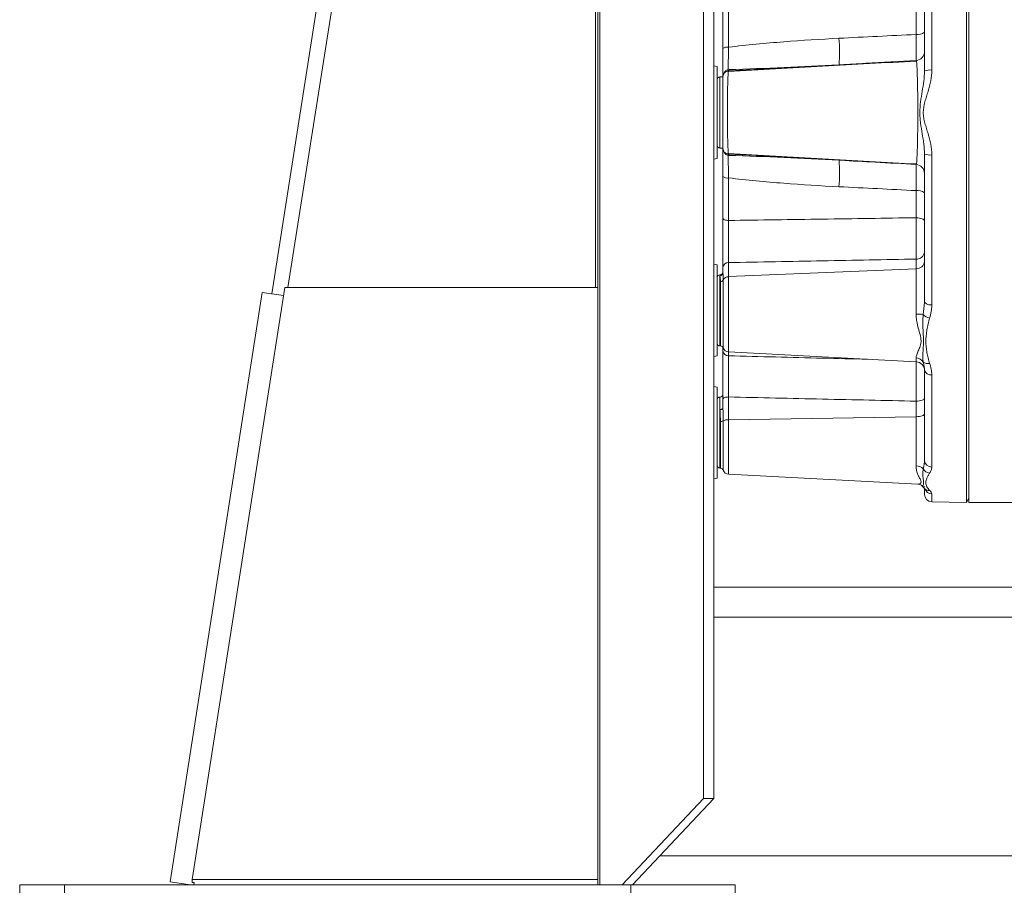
# Model space of a CAD drawing. Header units: millimetres. Extents: x 301 to 1719, y 744 to 2613.
# Tile 2 of 8: x 486 to 819, y 1539 to 1832. Entities that reach past the tile are written whole.
import ezdxf

# ---------------------------------------------------------------- set-up
doc = ezdxf.new("R2010")
doc.units = ezdxf.units.MM

msp = doc.modelspace()

# ---------------------------------------------------------------- linework, layer by layer
at = {"color": 7, "linetype": 'Continuous', "lineweight": 15}
for p, q in [((681.78, 1992.68), (681.78, 1538.84)), ((576.88, 1740.92), (616.39, 1991.62)), ((682.49, 1979.79), (682.49, 1538.84)), ((680.97, 1956.36), (680.97, 1740.92)), ((717.57, 1568.11), (717.57, 1950.53)), ((721.02, 1568.11), (721.02, 1950.53)), ((603.43, 1941.82), (571.44, 1738.8)), ((807.39, 1932.02), (807.39, 1668.23)), ((806.53, 1668.24), (806.53, 1919.4)), ((792.34, 1814.21), (792.34, 1863.98)), ((794.81, 1865.22), (794.81, 1814.49)), ((726.04, 1836.63), (726.04, 1822.24)), ((724.14, 1821.78), (724.14, 1835.88)), ((789.49, 1826.53), (789.49, 1835.71)), ((757.73, 1815.95), (760.95, 1816.13)), ((722.13, 1815.67), (722.13, 1800.12)), ((726.02, 1814.19), (725.97, 1813.96)), ((724.14, 1812.16), (723.14, 1812.16)), ((722.13, 1800.12), (722.13, 1784.58)), ((723.14, 1788.09), (724.14, 1788.09)), ((792.34, 1736.26), (792.34, 1786.03)), ((789.51, 1782.49), (789.6, 1782.72)), ((794.81, 1785.76), (794.81, 1735.02)), ((724.14, 1764.37), (724.14, 1778.46)), ((726.04, 1778), (726.04, 1763.61)), ((789.49, 1764.53), (789.49, 1773.72)), ((726.04, 1749.36), (726.04, 1744.6)), ((789.49, 1747.29), (789.49, 1750.54)), ((722.13, 1748.58), (722.13, 1733.21)), ((724.14, 1745.87), (724.14, 1747.74)), ((726.04, 1744.6), (789.49, 1747.29)), ((789.49, 1731.92), (789.49, 1747.29)), ((723.14, 1744.9), (723.14, 1736.93)), ((544.56, 1540.64), (575.84, 1740.92)), ((575.84, 1740.92), (681.78, 1740.92)), ((568.2, 1739.3), (537.04, 1539.92)), ((575.41, 1738.18), (568.2, 1739.3)), ((792.31, 1735.88), (792.34, 1736.26)), ((722.13, 1733.21), (722.13, 1717.84)), ((723.14, 1721.17), (723.3, 1721.17)), ((724.14, 1719.54), (724.14, 1720.71)), ((726.04, 1719.13), (789.49, 1715.81)), ((792.34, 1682.46), (792.34, 1713.07)), ((794.81, 1711.38), (794.81, 1680.18)), ((722.13, 1707.23), (722.13, 1691.85)), ((724.14, 1700.27), (724.14, 1703.29)), ((726.04, 1703.91), (726.04, 1696.2)), ((723.14, 1699.62), (723.14, 1688.13)), ((789.49, 1697.23), (789.49, 1702.49)), ((726.04, 1696.2), (789.49, 1697.23)), ((789.49, 1680.61), (789.49, 1697.23)), ((792.34, 1697.04), (792.34, 1697.04)), ((722.13, 1691.85), (722.13, 1676.48)), ((723.14, 1679.82), (723.3, 1679.82)), ((726.04, 1677.78), (790.09, 1674.42)), ((790.09, 1674.42), (790.1, 1674.42)), ((791.81, 1673.55), (791.81, 1673.53)), ((792.34, 1670.95), (792.34, 1672.83)), ((806.53, 1668.24), (807.39, 1669.73)), ((794.81, 1668.45), (806.53, 1668.24)), ((807.39, 1668.23), (835.47, 1668.23)), ((883.59, 1639.52), (721.02, 1639.52)), ((717.57, 1568.11), (690.07, 1538.84)), ((721.02, 1568.11), (693.52, 1538.84)), ((721.02, 1568.11), (717.57, 1568.11)), ((543.92, 1538.84), (537.04, 1539.92)), ((544.56, 1539.67), (544.56, 1540.64)), ((681.78, 1540.64), (544.56, 1540.64)), ((545.17, 1539.66), (544.56, 1539.67)), ((545.17, 1539.66), (545.05, 1538.84)), ((486.15, 1528.75), (486.15, 1538.84)), ((501.29, 1538.84), (486.15, 1538.84)), ((501.29, 1528.75), (501.29, 1538.84)), ((682.49, 1538.84), (501.29, 1538.84)), ((690.07, 1538.84), (682.49, 1538.84)), ((691.22, 1538.84), (690.07, 1538.84)), ((693, 1538.84), (691.22, 1538.84)), ((693, 1528.75), (693, 1538.84)), ((728.32, 1538.84), (693, 1538.84)), ((728.32, 1528.75), (728.32, 1538.84))]:
    msp.add_line(p, q, dxfattribs=at)
at = {"color": 8, "linetype": 'Continuous', "lineweight": 15}
for p, q in [((759.72, 1816.07), (763.4, 1816.27)), ((723.14, 1812.16), (723.14, 1788.09)), ((723.14, 1744.9), (723.14, 1745.24)), ((723.3, 1721.17), (723.3, 1742.95)), ((724.25, 1743.5), (724.25, 1720.49)), ((726.04, 1744.6), (726.04, 1719.13)), ((723.14, 1736.93), (723.14, 1721.17)), ((791.93, 1731.81), (792.31, 1735.88)), ((726.04, 1719.13), (726.04, 1717.83)), ((789.49, 1715.81), (789.49, 1717.1)), ((723.14, 1699.62), (723.14, 1703.89)), ((726.04, 1696.2), (726.04, 1677.78)), ((723.3, 1679.82), (723.3, 1695.57)), ((724.25, 1695.78), (724.25, 1679.14)), ((723.14, 1688.13), (723.14, 1679.82)), ((794.81, 1671.15), (794.81, 1668.45)), ((893.68, 1629.43), (721.02, 1629.43)), ((974.4, 1548.71), (702.8, 1548.71))]:
    msp.add_line(p, q, dxfattribs=at)
at = {"color": 7, "linetype": 'Continuous', "lineweight": 15, "flags": 128}
for points in [[(722.13, 1815.67), (721.11, 1815.94), (721.02, 1815.97)], [(721.02, 1784.28), (721.11, 1784.31), (722.13, 1784.58)], [(724.14, 1764.37), (724.18, 1764.23), (724.28, 1764.09), (724.46, 1763.96), (724.69, 1763.85), (724.98, 1763.76), (725.31, 1763.68), (725.67, 1763.64), (726.04, 1763.61)], [(789.49, 1764.53), (790.06, 1764.5), (790.6, 1764.44), (791.09, 1764.33), (791.52, 1764.2), (791.87, 1764.04), (792.13, 1763.86), (792.29, 1763.67), (792.34, 1763.47)], [(722.13, 1748.58), (721.11, 1748.85), (721.02, 1748.88)], [(792.34, 1736.26), (792.39, 1736.02), (792.53, 1735.79), (792.76, 1735.58), (793.06, 1735.39), (793.44, 1735.24), (793.86, 1735.12), (794.33, 1735.05), (794.81, 1735.02)], [(721.02, 1717.54), (721.11, 1717.57), (722.13, 1717.84)], [(722.13, 1707.23), (721.11, 1707.49), (721.02, 1707.53)], [(724.14, 1703.29), (724.18, 1703.41), (724.28, 1703.52), (724.46, 1703.63), (724.69, 1703.72), (724.98, 1703.8), (725.31, 1703.86), (725.67, 1703.89), (726.04, 1703.91)], [(789.49, 1702.49), (790.06, 1702.52), (790.6, 1702.58), (791.09, 1702.67), (791.52, 1702.78), (791.87, 1702.92), (792.13, 1703.08), (792.29, 1703.25), (792.34, 1703.42)], [(723.14, 1699.62), (723.33, 1699.63), (723.52, 1699.67), (723.69, 1699.73), (723.85, 1699.81), (723.97, 1699.91), (724.06, 1700.02), (724.12, 1700.14), (724.14, 1700.27)], [(789.49, 1697.23), (790.06, 1697.26), (790.6, 1697.32), (791.09, 1697.4), (791.52, 1697.52), (791.87, 1697.66), (792.13, 1697.82), (792.29, 1697.98), (792.34, 1698.16)], [(721.02, 1676.18), (721.11, 1676.22), (722.13, 1676.48)]]:
    msp.add_lwpolyline(points, dxfattribs=at)
at = {"color": 7, "linetype": 'Continuous', "lineweight": 15}
for centre, radius, start, end in [((790.12, 1829.79), 3.32, 259.0738, 311.9619), ((712.68, 1820.61), 50.93, 355.1033, 5.2026), ((725.61, 1819.85), 2.43, 79.8252, 127.2274), ((789.34, 1820.75), 3.01, 272.7664, 0.6158), ((724.28, 1814.39), 1.63, 352.5927, 7.4073), ((725.57, 1814.63), 0.629, 315.1802, 359.0484), ((794.21, 1808.67), 5.85, 84.102, 108.5665), ((723.14, 1811.16), 1, 90, 180), ((723.14, 1789.09), 1, 180, 270), ((724.28, 1785.86), 1.63, 352.5927, 7.4073), ((725.57, 1785.61), 0.629, 0.9516, 44.8198), ((794.21, 1791.58), 5.85, 251.4335, 275.898), ((712.68, 1779.63), 50.93, 354.7974, 4.8967), ((763.42, 1783.9), 0.0754, 86.4654, 104.9729), ((789.34, 1779.49), 3.01, 0.9561, 86.7916), ((725.61, 1780.4), 2.43, 232.7726, 280.1748), ((790.12, 1770.45), 3.32, 48.0381, 100.9262), ((789.63, 1753.27), 2.73, 267.1726, 353.7243), ((725.95, 1747.54), 1.82, 87.1726, 173.7243), ((789.63, 1750.02), 2.73, 267.1726, 353.7243), ((723.14, 1746.25), 1, 270, 0), ((723.14, 1744.24), 1, 90, 180), ((723.15, 1745.88), 0.989, 269.1705, 359.1457), ((723.35, 1743.95), 1.01, 267.1159, 333.1379), ((726.03, 1742.6), 1.99, 89.6191, 153.398), ((789.67, 1708.7), 23.22, 84.4111, 90.4363), ((794.82, 1734.35), 3.85, 221.2913, 258.4378), ((723.14, 1722.18), 1, 180, 270), ((723.3, 1720.17), 1, 18.6964, 90), ((725.99, 1719.69), 1.86, 184.7321, 271.6124), ((726.15, 1721.13), 2.01, 198.6964, 267), ((789.38, 1714.05), 3.05, 33.2904, 87.9446), ((789.34, 1712.8), 3.01, 0, 87), ((793.4, 1717.47), 2.28, 229.8977, 286.5467), ((794.5, 1713.57), 2.21, 192.9798, 278.1371), ((723.14, 1702.89), 1, 90, 180), ((723.14, 1704.89), 1, 270, 0), ((725.84, 1693.03), 3.18, 86.3078, 120.0487), ((723.43, 1697.22), 1.65, 265.3966, 299.5994), ((723.14, 1680.82), 1, 180, 270), ((723.3, 1678.81), 1, 18.6964, 90), ((789.53, 1677.13), 3.48, 46.4601, 90.6311), ((794.4, 1680.88), 2.75, 206.5045, 262.794), ((794.74, 1682.58), 2.4, 182.7338, 271.6088), ((726.15, 1679.78), 2.01, 198.6964, 267), ((794.85, 1670.95), 2.51, 180, 269)]:
    msp.add_arc(centre, radius, start, end, dxfattribs=at)
at = {"color": 8, "linetype": 'Continuous', "lineweight": 15}
for centre, radius, start, end in [((793.92, 1674.56), 2.26, 228.4523, 273.2539), ((794.84, 1673.66), 2.5, 200.5497, 269.3367)]:
    msp.add_arc(centre, radius, start, end, dxfattribs=at)
at = {"color": 7, "linetype": 'Continuous', "lineweight": 15}
for points in [[(763.4, 1825.23), (772.1, 1825.66), (780.8, 1826.1), (789.49, 1826.53)], [(763.42, 1816.27), (763.6, 1816.27), (763.77, 1816.28), (763.94, 1816.29)], [(763.94, 1816.29), (763.77, 1816.28), (763.6, 1816.27), (763.42, 1816.27)], [(725.89, 1814.6), (726, 1814.61), (726.1, 1814.62), (726.2, 1814.62)], [(726.02, 1814.19), (725.98, 1814.19), (725.94, 1814.18), (725.89, 1814.18)], [(725.89, 1786.07), (725.94, 1786.06), (725.98, 1786.06), (726.02, 1786.06)], [(726.2, 1785.62), (726.1, 1785.63), (726, 1785.63), (725.89, 1785.65)], [(763.94, 1783.95), (763.77, 1783.96), (763.6, 1783.97), (763.42, 1783.98)], [(763.42, 1783.98), (763.6, 1783.97), (763.77, 1783.96), (763.94, 1783.95)], [(789.49, 1773.72), (780.8, 1774.15), (772.1, 1774.58), (763.4, 1775.01)]]:
    msp.add_open_spline(points, degree=3, dxfattribs=at)
for points, knots in [([(789.5, 1817.68), (789.5, 1817.67), (789.51, 1817.72), (789.52, 1817.93), (789.52, 1818.08), (789.53, 1818.5), (789.53, 1818.75), (789.54, 1819.36), (789.54, 1819.71), (789.54, 1820.31), (789.54, 1820.52), (789.53, 1820.96), (789.53, 1821.19), (789.53, 1821.9), (789.53, 1822.41), (789.52, 1823.23), (789.52, 1823.51), (789.52, 1824.09), (789.51, 1824.38), (789.51, 1825.27), (789.5, 1825.89), (789.49, 1826.53)], [0, 0, 0, 0, 0.125, 0.125, 0.25, 0.25, 0.375, 0.375, 0.5, 0.5, 0.5625, 0.5625, 0.625, 0.625, 0.75, 0.75, 0.8125, 0.8125, 0.875, 0.875, 1, 1, 1, 1]), ([(726.04, 1822.24), (732.25, 1822.97), (738.47, 1823.55), (750.93, 1824.53), (757.16, 1824.92), (763.4, 1825.23)], [0, 0, 0, 0, 0.5, 0.5, 1, 1, 1, 1]), ([(724.14, 1812.2), (724.14, 1812.65), (724.14, 1813.21), (724.14, 1814.19), (724.14, 1814.55), (724.14, 1815.29), (724.14, 1815.68), (724.14, 1816.51), (724.14, 1816.94), (724.14, 1817.84), (724.14, 1818.31), (724.14, 1819.74), (724.14, 1820.74), (724.14, 1821.78)], [0, 0, 0, 0, 0.25, 0.25, 0.375, 0.375, 0.5, 0.5, 0.625, 0.625, 0.75, 0.75, 1, 1, 1, 1]), ([(726.04, 1822.24), (726.03, 1821.45), (726.01, 1820.68), (725.99, 1819.59), (725.98, 1819.23), (725.97, 1818.53), (725.96, 1818.18), (725.94, 1817.2), (725.93, 1816.6), (725.91, 1815.78), (725.91, 1815.52), (725.9, 1815.03), (725.9, 1814.81), (725.89, 1814.6)], [0, 0, 0, 0, 0.25, 0.25, 0.375, 0.375, 0.5, 0.5, 0.75, 0.75, 0.875, 0.875, 1, 1, 1, 1]), ([(789.6, 1817.53), (779.02, 1816.95), (757.82, 1815.77), (736.6, 1814.59), (725.96, 1814)], [0, 0, 0, 0, 0.498795, 1, 1, 1, 1]), ([(726.2, 1814.62), (732.41, 1814.82), (738.62, 1815.07), (751.02, 1815.62), (757.22, 1815.93), (763.42, 1816.27)], [0, 0, 0, 0, 0.5, 0.5, 1, 1, 1, 1]), ([(789.5, 1817.68), (783.82, 1817.37), (778.15, 1817.06), (772.48, 1816.76), (769.63, 1816.6), (766.79, 1816.45), (763.94, 1816.29)], [0.0028544, 0.0028544, 0.0028544, 0.0028544, 0.01991053, 0.01991053, 0.01991053, 0.02846581, 0.02846581, 0.02846581, 0.02846581]), ([(789.6, 1817.52), (789.57, 1817.64), (789.53, 1817.8), (789.49, 1817.74), (789.48, 1817.73)], [0, 0, 0, 0, 0.8277858, 1, 1, 1, 1]), ([(725.89, 1814.6), (725.76, 1814.58), (725.63, 1814.54), (725.39, 1814.43), (725.27, 1814.37), (725.05, 1814.21), (724.95, 1814.12), (724.77, 1813.93), (724.68, 1813.82), (724.53, 1813.6), (724.46, 1813.49), (724.35, 1813.25), (724.3, 1813.12), (724.22, 1812.87), (724.19, 1812.74), (724.15, 1812.47), (724.14, 1812.33), (724.14, 1812.2)], [0, 0, 0, 0, 0.125, 0.125, 0.25, 0.25, 0.375, 0.375, 0.5, 0.5, 0.625, 0.625, 0.75, 0.75, 0.875, 0.875, 1, 1, 1, 1]), ([(725.89, 1814.18), (725.76, 1814.16), (725.64, 1814.13), (725.4, 1814.06), (725.28, 1814.01), (725.06, 1813.88), (724.95, 1813.81), (724.77, 1813.66), (724.68, 1813.57), (724.52, 1813.39), (724.46, 1813.29), (724.37, 1813.14), (724.34, 1813.08), (724.3, 1812.98), (724.27, 1812.92), (724.22, 1812.76), (724.19, 1812.65), (724.15, 1812.43), (724.14, 1812.31), (724.14, 1812.2)], [0, 0, 0, 0, 0.125, 0.125, 0.25, 0.25, 0.375, 0.375, 0.5, 0.5, 0.625, 0.625, 0.6875, 0.6875, 0.75, 0.75, 0.875, 0.875, 1, 1, 1, 1]), ([(757.71, 1815.96), (753.67, 1815.73), (743.11, 1815.16), (732.55, 1814.56), (726.02, 1814.19)], [0, 0, 0, 0, 0.381804, 1, 1, 1, 1]), ([(792.34, 1786.03), (792.34, 1787.17), (792.24, 1788.32), (791.96, 1790.62), (791.77, 1791.78), (791.38, 1794.13), (791.18, 1795.31), (790.95, 1797.09), (790.88, 1797.69), (790.79, 1798.9), (790.77, 1799.51), (790.77, 1801.35), (790.87, 1802.56), (791.18, 1804.94), (791.38, 1806.12), (791.77, 1808.47), (791.96, 1809.63), (792.24, 1811.93), (792.34, 1813.07), (792.34, 1814.21)], [0, 0, 0, 0, 0.125, 0.125, 0.25, 0.25, 0.375, 0.375, 0.4375, 0.4375, 0.5, 0.5, 0.625, 0.625, 0.75, 0.75, 0.875, 0.875, 1, 1, 1, 1]), ([(794.81, 1814.49), (794.81, 1813.25), (794.67, 1812.05), (794.22, 1809.66), (793.9, 1808.47), (793.38, 1806.71), (793.2, 1806.12), (792.84, 1804.95), (792.66, 1804.36), (792.17, 1802.59), (791.91, 1801.39), (791.91, 1799.5), (791.98, 1798.88), (792.19, 1797.67), (792.33, 1797.08), (792.66, 1795.89), (792.84, 1795.3), (793.2, 1794.13), (793.38, 1793.54), (793.9, 1791.78), (794.22, 1790.59), (794.67, 1788.2), (794.81, 1786.99), (794.81, 1785.76)], [0, 0, 0, 0, 0.125, 0.125, 0.25, 0.25, 0.3125, 0.3125, 0.375, 0.375, 0.5, 0.5, 0.5625, 0.5625, 0.625, 0.625, 0.6875, 0.6875, 0.75, 0.75, 0.875, 0.875, 1, 1, 1, 1]), ([(724.14, 1788.04), (724.14, 1788.04), (724.14, 1788.04), (724.14, 1788.04), (724.14, 1788.05), (724.14, 1788.09), (724.14, 1788.13), (724.14, 1788.33), (724.14, 1788.54), (724.14, 1788.97), (724.14, 1789.13), (724.14, 1789.5), (724.14, 1789.7), (724.14, 1790.13), (724.14, 1790.36), (724.14, 1790.86), (724.14, 1791.13), (724.14, 1791.98), (724.14, 1792.59), (724.14, 1793.59), (724.14, 1793.94), (724.14, 1794.65), (724.14, 1795.02), (724.14, 1796.13), (724.14, 1796.9), (724.14, 1798.1), (724.14, 1798.5), (724.14, 1799.31), (724.14, 1799.72), (724.14, 1800.95), (724.14, 1801.75), (724.14, 1802.94), (724.14, 1803.33), (724.14, 1804.1), (724.14, 1804.49), (724.14, 1805.61), (724.14, 1806.31), (724.14, 1807.31), (724.14, 1807.64), (724.14, 1808.26), (724.14, 1808.55), (724.14, 1809.39), (724.14, 1809.89), (724.14, 1810.77), (724.14, 1811.13), (724.14, 1811.56), (724.14, 1811.69), (724.14, 1811.9), (724.14, 1811.98), (724.14, 1812.11), (724.14, 1812.16), (724.14, 1812.19), (724.14, 1812.2), (724.14, 1812.2), (724.14, 1812.2), (724.14, 1812.2)], [0, 0, 0, 0, 0.015625, 0.015625, 0.03125, 0.03125, 0.0625, 0.0625, 0.125, 0.125, 0.15625, 0.15625, 0.1875, 0.1875, 0.21875, 0.21875, 0.25, 0.25, 0.3125, 0.3125, 0.34375, 0.34375, 0.375, 0.375, 0.4375, 0.4375, 0.46875, 0.46875, 0.5, 0.5, 0.5625, 0.5625, 0.59375, 0.59375, 0.625, 0.625, 0.6875, 0.6875, 0.71875, 0.71875, 0.75, 0.75, 0.8125, 0.8125, 0.875, 0.875, 0.90625, 0.90625, 0.9375, 0.9375, 0.96875, 0.96875, 0.984375, 0.984375, 1, 1, 1, 1]), ([(725.89, 1786.07), (725.76, 1786.08), (725.64, 1786.11), (725.4, 1786.19), (725.28, 1786.24), (725.06, 1786.36), (724.95, 1786.43), (724.77, 1786.59), (724.68, 1786.67), (724.52, 1786.86), (724.46, 1786.95), (724.37, 1787.11), (724.34, 1787.16), (724.3, 1787.27), (724.27, 1787.32), (724.22, 1787.48), (724.19, 1787.59), (724.15, 1787.81), (724.14, 1787.93), (724.14, 1788.04)], [0, 0, 0, 0, 0.125, 0.125, 0.25, 0.25, 0.375, 0.375, 0.5, 0.5, 0.625, 0.625, 0.6875, 0.6875, 0.75, 0.75, 0.875, 0.875, 1, 1, 1, 1]), ([(725.89, 1785.65), (725.76, 1785.67), (725.63, 1785.71), (725.39, 1785.81), (725.27, 1785.88), (725.05, 1786.03), (724.95, 1786.12), (724.77, 1786.31), (724.68, 1786.42), (724.53, 1786.64), (724.46, 1786.76), (724.35, 1787), (724.3, 1787.12), (724.22, 1787.38), (724.19, 1787.51), (724.15, 1787.77), (724.14, 1787.91), (724.14, 1788.04)], [0, 0, 0, 0, 0.125, 0.125, 0.25, 0.25, 0.375, 0.375, 0.5, 0.5, 0.625, 0.625, 0.75, 0.75, 0.875, 0.875, 1, 1, 1, 1]), ([(724.14, 1778.46), (724.14, 1779.51), (724.14, 1780.5), (724.14, 1781.93), (724.14, 1782.4), (724.14, 1783.3), (724.14, 1783.74), (724.14, 1784.56), (724.14, 1784.95), (724.14, 1785.7), (724.14, 1786.05), (724.14, 1787.04), (724.14, 1787.59), (724.14, 1788.04)], [0, 0, 0, 0, 0.25, 0.25, 0.375, 0.375, 0.5, 0.5, 0.625, 0.625, 0.75, 0.75, 1, 1, 1, 1]), ([(725.96, 1786.25), (736.6, 1785.65), (757.82, 1784.47), (779.02, 1783.3), (789.6, 1782.71)], [0, 0, 0, 0, 0.501208, 1, 1, 1, 1]), ([(725.97, 1786.3), (725.98, 1786.21), (726, 1786.09), (726.01, 1786.06), (726.02, 1786.06)], [0, 0, 0, 0, 0.790943, 1, 1, 1, 1]), ([(726.02, 1786.06), (732.25, 1785.7), (738.48, 1785.35), (750.94, 1784.66), (757.17, 1784.32), (763.4, 1783.98)], [0, 0, 0, 0, 0.5, 0.5, 1, 1, 1, 1]), ([(725.89, 1785.65), (725.9, 1785.23), (725.91, 1784.75), (725.92, 1783.93), (725.93, 1783.64), (725.94, 1783.03), (725.95, 1782.72), (725.97, 1781.74), (725.98, 1781.05), (726.01, 1779.57), (726.03, 1778.8), (726.04, 1778)], [0, 0, 0, 0, 0.25, 0.25, 0.375, 0.375, 0.5, 0.5, 0.75, 0.75, 1, 1, 1, 1]), ([(763.42, 1783.98), (757.22, 1784.31), (751.02, 1784.62), (738.62, 1785.18), (732.41, 1785.42), (726.2, 1785.62)], [0, 0, 0, 0, 0.5, 0.5, 1, 1, 1, 1]), ([(763.94, 1783.95), (767.83, 1783.74), (771.71, 1783.53), (775.6, 1783.32), (780.23, 1783.07), (784.86, 1782.82), (789.5, 1782.57)], [0.00052452, 0.00052452, 0.00052452, 0.00052452, 0.0122076, 0.0122076, 0.0122076, 0.02613593, 0.02613593, 0.02613593, 0.02613593]), ([(789.49, 1773.72), (789.5, 1774.36), (789.51, 1774.97), (789.52, 1776.16), (789.52, 1776.73), (789.53, 1777.83), (789.53, 1778.34), (789.53, 1779.29), (789.54, 1779.73), (789.54, 1780.33), (789.54, 1780.51), (789.54, 1780.87), (789.53, 1781.03), (789.53, 1781.49), (789.53, 1781.75), (789.52, 1782.06), (789.52, 1782.15), (789.52, 1782.31), (789.52, 1782.37), (789.51, 1782.52), (789.5, 1782.57), (789.5, 1782.57)], [0, 0, 0, 0, 0.125, 0.125, 0.25, 0.25, 0.375, 0.375, 0.5, 0.5, 0.5625, 0.5625, 0.625, 0.625, 0.75, 0.75, 0.8125, 0.8125, 0.875, 0.875, 1, 1, 1, 1]), ([(763.4, 1775.01), (757.16, 1775.33), (750.93, 1775.72), (738.47, 1776.69), (732.25, 1777.27), (726.04, 1778)], [0, 0, 0, 0, 0.5, 0.5, 1, 1, 1, 1]), ([(724.14, 1747.74), (724.14, 1748.2), (724.14, 1749.22), (724.14, 1750.41), (724.14, 1751.69), (724.14, 1752.36), (724.14, 1753.76), (724.14, 1754.48), (724.14, 1755.61), (724.14, 1755.99), (724.14, 1756.75), (724.14, 1757.13), (724.14, 1758.28), (724.14, 1759.06), (724.14, 1760.23), (724.14, 1760.62), (724.14, 1761.39), (724.14, 1761.77), (724.14, 1762.9), (724.14, 1763.64), (724.14, 1764.37)], [0, 0, 0, 0, 0.125, 0.25, 0.25, 0.375, 0.375, 0.5, 0.5, 0.5625, 0.5625, 0.625, 0.625, 0.75, 0.75, 0.8125, 0.8125, 0.875, 0.875, 1, 1, 1, 1]), ([(726.04, 1763.61), (726.04, 1762.99), (726.03, 1762.36), (726.03, 1761.39), (726.03, 1761.06), (726.02, 1760.4), (726.02, 1760.07), (726.02, 1759.06), (726.02, 1758.4), (726.01, 1757.08), (726.01, 1756.43), (726.01, 1755.14), (726.01, 1754.52), (726.02, 1753.32), (726.02, 1752.74), (726.02, 1751.65), (726.03, 1750.62), (726.04, 1749.76), (726.04, 1749.36)], [0, 0, 0, 0, 0.125, 0.125, 0.1875, 0.1875, 0.25, 0.25, 0.375, 0.375, 0.5, 0.5, 0.625, 0.625, 0.75, 0.75, 0.875, 1, 1, 1, 1]), ([(726.04, 1763.61), (736.63, 1763.76), (747.22, 1763.91), (757.81, 1764.07), (768.37, 1764.22), (778.93, 1764.38), (789.49, 1764.53)], [0.00190489, 0.00190489, 0.00190489, 0.00190489, 0.03374003, 0.03374003, 0.03374003, 0.06548481, 0.06548481, 0.06548481, 0.06548481]), ([(789.49, 1750.54), (789.5, 1750.93), (789.51, 1751.35), (789.52, 1752.28), (789.52, 1752.78), (789.53, 1753.85), (789.53, 1754.42), (789.53, 1755.59), (789.53, 1756.19), (789.53, 1757.14), (789.53, 1757.46), (789.53, 1758.1), (789.53, 1758.42), (789.53, 1759.39), (789.53, 1760.04), (789.52, 1761.02), (789.52, 1761.35), (789.52, 1762), (789.51, 1762.33), (789.51, 1763.29), (789.5, 1763.92), (789.49, 1764.53)], [0, 0, 0, 0, 0.125, 0.125, 0.25, 0.25, 0.375, 0.375, 0.5, 0.5, 0.5625, 0.5625, 0.625, 0.625, 0.75, 0.75, 0.8125, 0.8125, 0.875, 0.875, 1, 1, 1, 1]), ([(789.49, 1750.54), (778.93, 1750.34), (768.37, 1750.14), (757.81, 1749.95), (747.22, 1749.75), (736.63, 1749.56), (726.04, 1749.36)], [0.00285772, 0.00285772, 0.00285772, 0.00285772, 0.03460773, 0.03460773, 0.03460773, 0.06644834, 0.06644834, 0.06644834, 0.06644834]), ([(723.3, 1742.95), (723.3, 1743.18), (723.29, 1743.39), (723.26, 1743.79), (723.24, 1743.96), (723.19, 1744.45), (723.14, 1744.71), (723.14, 1744.9)], [0, 0, 0, 0, 0.25, 0.25, 0.5, 0.5, 1, 1, 1, 1]), ([(724.14, 1745.87), (724.14, 1745.57), (724.17, 1745.23), (724.23, 1744.43), (724.25, 1743.99), (724.25, 1743.5)], [0, 0, 0, 0, 0.5, 0.5, 1, 1, 1, 1]), ([(794.81, 1735.02), (794.81, 1734.26), (794.73, 1733.51), (794.47, 1732.03), (794.28, 1731.3), (794.05, 1730.58)], [0, 0, 0, 0, 0.5, 0.5, 1, 1, 1, 1]), ([(789.49, 1717.1), (789.49, 1717.41), (789.59, 1717.77), (789.86, 1718.57), (790.05, 1719.02), (790.36, 1719.75), (790.46, 1720), (790.67, 1720.53), (790.77, 1720.8), (790.95, 1721.37), (791.03, 1721.67), (791.12, 1722.13), (791.15, 1722.29), (791.18, 1722.61), (791.18, 1722.78), (791.18, 1723.62), (791.04, 1724.31), (790.67, 1725.72), (790.45, 1726.45), (790.05, 1727.95), (789.86, 1728.72), (789.66, 1729.89), (789.6, 1730.29), (789.52, 1731.1), (789.49, 1731.51), (789.49, 1731.92)], [0, 0, 0, 0, 0.125, 0.125, 0.25, 0.25, 0.3125, 0.3125, 0.375, 0.375, 0.4375, 0.4375, 0.46875, 0.46875, 0.5, 0.5, 0.625, 0.625, 0.75, 0.75, 0.875, 0.875, 0.9375, 0.9375, 1, 1, 1, 1]), ([(791.93, 1715.73), (791.83, 1716.2), (791.8, 1716.72), (791.78, 1717.81), (791.8, 1718.38), (791.87, 1719.58), (791.91, 1720.2), (791.99, 1721.49), (792.03, 1722.15), (792.02, 1723.52), (791.99, 1724.22), (791.91, 1725.65), (791.87, 1726.38), (791.8, 1727.88), (791.78, 1728.64), (791.79, 1729.81), (791.8, 1730.21), (791.85, 1731), (791.88, 1731.41), (791.93, 1731.81)], [0, 0, 0, 0, 0.125, 0.125, 0.25, 0.25, 0.375, 0.375, 0.5, 0.5, 0.625, 0.625, 0.75, 0.75, 0.875, 0.875, 0.9375, 0.9375, 1, 1, 1, 1]), ([(794.05, 1730.58), (793.84, 1729.93), (793.69, 1729.27), (793.41, 1727.95), (793.29, 1727.3), (793.08, 1725.99), (792.99, 1725.33), (792.86, 1724.03), (792.81, 1723.39), (792.81, 1722.09), (792.86, 1721.46), (792.99, 1720.19), (793.08, 1719.56), (793.29, 1718.32), (793.41, 1717.7), (793.69, 1716.48), (793.84, 1715.88), (794.05, 1715.29)], [0, 0, 0, 0, 0.125, 0.125, 0.25, 0.25, 0.375, 0.375, 0.5, 0.5, 0.625, 0.625, 0.75, 0.75, 0.875, 0.875, 1, 1, 1, 1]), ([(724.14, 1703.29), (724.14, 1704.04), (724.14, 1705.55), (724.14, 1707.09), (724.14, 1708.66), (724.14, 1709.43), (724.14, 1710.95), (724.14, 1711.7), (724.14, 1712.8), (724.14, 1713.16), (724.14, 1713.87), (724.14, 1714.21), (724.14, 1715.22), (724.14, 1715.86), (724.14, 1716.77), (724.14, 1717.06), (724.14, 1717.62), (724.14, 1717.89), (724.14, 1718.66), (724.14, 1719.12), (724.14, 1719.54)], [0, 0, 0, 0, 0.125, 0.25, 0.25, 0.375, 0.375, 0.5, 0.5, 0.5625, 0.5625, 0.625, 0.625, 0.75, 0.75, 0.8125, 0.8125, 0.875, 0.875, 1, 1, 1, 1]), ([(726.04, 1717.83), (726.04, 1717.48), (726.03, 1717.08), (726.03, 1716.43), (726.03, 1716.2), (726.02, 1715.72), (726.02, 1715.46), (726.02, 1714.68), (726.02, 1714.14), (726.01, 1712.98), (726.01, 1712.38), (726.01, 1711.12), (726.01, 1710.48), (726.02, 1709.18), (726.02, 1708.51), (726.02, 1707.17), (726.03, 1705.85), (726.04, 1704.55), (726.04, 1703.91)], [0, 0, 0, 0, 0.125, 0.125, 0.1875, 0.1875, 0.25, 0.25, 0.375, 0.375, 0.5, 0.5, 0.625, 0.625, 0.75, 0.75, 0.875, 1, 1, 1, 1]), ([(792.34, 1713.07), (792.34, 1713.5), (792.3, 1713.93), (792.15, 1714.81), (792.05, 1715.26), (791.93, 1715.73)], [0, 0, 0, 0, 0.5, 0.5, 1, 1, 1, 1]), ([(794.05, 1715.29), (794.28, 1714.63), (794.47, 1713.98), (794.73, 1712.69), (794.81, 1712.04), (794.81, 1711.38)], [0, 0, 0, 0, 0.5, 0.5, 1, 1, 1, 1]), ([(789.49, 1702.49), (778.93, 1702.72), (768.37, 1702.96), (757.81, 1703.19), (747.22, 1703.43), (736.63, 1703.67), (726.04, 1703.91)], [0.00285772, 0.00285772, 0.00285772, 0.00285772, 0.03460773, 0.03460773, 0.03460773, 0.06644834, 0.06644834, 0.06644834, 0.06644834]), ([(723.3, 1695.57), (723.3, 1695.95), (723.29, 1696.31), (723.26, 1697.03), (723.24, 1697.37), (723.19, 1698.38), (723.14, 1699.02), (723.14, 1699.62)], [0, 0, 0, 0, 0.25, 0.25, 0.5, 0.5, 1, 1, 1, 1]), ([(724.14, 1700.27), (724.14, 1699.57), (724.17, 1698.84), (724.23, 1697.35), (724.25, 1696.58), (724.25, 1695.78)], [0, 0, 0, 0, 0.5, 0.5, 1, 1, 1, 1]), ([(791.93, 1679.65), (792.05, 1680.09), (792.15, 1680.55), (792.3, 1681.48), (792.34, 1681.97), (792.34, 1682.46)], [0, 0, 0, 0, 0.5, 0.5, 1, 1, 1, 1]), ([(794.81, 1680.18), (794.81, 1679.82), (794.73, 1679.47), (794.47, 1678.79), (794.28, 1678.46), (794.05, 1678.15)], [0, 0, 0, 0, 0.5, 0.5, 1, 1, 1, 1]), ([(794.05, 1678.15), (793.84, 1677.86), (793.69, 1677.58), (793.41, 1677.02), (793.29, 1676.74), (793.08, 1676.2), (792.99, 1675.94), (792.86, 1675.42), (792.81, 1675.17), (792.81, 1674.68), (792.86, 1674.44), (792.99, 1673.97), (793.08, 1673.75), (793.29, 1673.31), (793.41, 1673.1), (793.69, 1672.69), (793.84, 1672.5), (794.05, 1672.31)], [0, 0, 0, 0, 0.125, 0.125, 0.25, 0.25, 0.375, 0.375, 0.5, 0.5, 0.625, 0.625, 0.75, 0.75, 0.875, 0.875, 1, 1, 1, 1]), ([(790.1, 1674.4), (790.19, 1674.4), (790.46, 1674.4), (791.05, 1674.18), (791.58, 1673.85), (791.75, 1673.57), (791.78, 1673.52)], [0, 0, 0, 0, 0.173138, 0.5603726, 0.9344692, 1, 1, 1, 1]), ([(791.81, 1673.55), (791.9, 1673.43), (792.06, 1673.2), (792.31, 1672.98), (792.43, 1672.88)], [0, 0, 0, 0, 0.492588, 1, 1, 1, 1]), ([(791.93, 1673.51), (792.05, 1673.49), (792.15, 1673.49), (792.3, 1673.53), (792.34, 1673.56), (792.34, 1673.61)], [0, 0, 0, 0, 0.5, 0.5, 1, 1, 1, 1]), ([(792.42, 1672.87), (792.48, 1672.81), (792.59, 1672.71), (792.58, 1672.72), (792.58, 1672.72)], [0, 0, 0, 0, 0.591381, 1, 1, 1, 1]), ([(794.05, 1672.31), (794.28, 1672.1), (794.47, 1671.9), (794.73, 1671.51), (794.81, 1671.33), (794.81, 1671.15)], [0, 0, 0, 0, 0.5, 0.5, 1, 1, 1, 1])]:
    msp.add_open_spline(points, degree=3, knots=knots, dxfattribs=at)
at = {"color": 8, "linetype": 'Continuous', "lineweight": 15}
for points, knots in [([(789.6, 1782.72), (789.6, 1782.72), (789.63, 1782.81), (789.7, 1783.42), (789.79, 1784.6), (789.86, 1786.06), (789.92, 1787.79), (789.98, 1789.79), (790.02, 1792.34), (790.06, 1795.15), (790.08, 1798.07), (790.08, 1801.08), (790.07, 1804.03), (790.04, 1806.89), (790, 1809.53), (789.94, 1811.93), (789.87, 1813.96), (789.79, 1815.64), (789.7, 1816.81), (789.64, 1817.43), (789.6, 1817.51), (789.6, 1817.52)], [0, 0, 0, 0, 0.00179, 0.0625567, 0.1216911, 0.18253, 0.2202204, 0.2792239, 0.3399511, 0.398956, 0.4597069, 0.518565, 0.5791612, 0.6379752, 0.6985167, 0.757348, 0.8178853, 0.8768375, 0.9374816, 0.9965545, 1, 1, 1, 1]), ([(725.97, 1813.96), (725.96, 1813.93), (725.93, 1813.81), (725.89, 1813.2), (725.83, 1812.14), (725.78, 1810.7), (725.73, 1808.97), (725.7, 1806.98), (725.67, 1804.82), (725.66, 1802.5), (725.65, 1800.22), (725.65, 1797.93), (725.67, 1795.71), (725.69, 1793.53), (725.73, 1791.52), (725.77, 1789.77), (725.82, 1788.29), (725.88, 1787.17), (725.93, 1786.5), (725.96, 1786.34), (725.97, 1786.3)], [0, 0, 0, 0, 0.017205, 0.0766864, 0.1379295, 0.197404, 0.2586109, 0.3181315, 0.3793722, 0.4388276, 0.4999852, 0.5538486, 0.6131429, 0.6741289, 0.7334122, 0.7943968, 0.8537063, 0.9147331, 0.9741415, 1, 1, 1, 1]), ([(726.04, 1717.83), (736.63, 1717.57), (752.3, 1717.17), (767.97, 1716.79), (773.05, 1716.67)], [0, 0, 0, 0, 0.675869, 1, 1, 1, 1]), ([(789.49, 1702.49), (789.5, 1703.82), (789.53, 1706.48), (789.54, 1710.52), (789.53, 1713.78), (789.51, 1715.21), (789.5, 1715.79)], [0, 0, 0, 0, 0.270696, 0.541454, 0.811966, 1, 1, 1, 1]), ([(790.09, 1674.43), (790.19, 1674.43), (790.45, 1674.43), (790.93, 1674.63), (791.29, 1675.12), (791, 1675.92), (790.55, 1676.71), (790.13, 1677.61), (789.75, 1678.61), (789.51, 1679.76), (789.5, 1680.46), (789.49, 1680.61)], [0, 0, 0, 0, 0.078621, 0.213428, 0.351124, 0.491435, 0.638231, 0.679786, 0.819338, 0.961818, 1, 1, 1, 1]), ([(791.84, 1673.57), (791.82, 1673.57), (791.74, 1673.6), (791.89, 1674.03), (792.1, 1674.92), (791.87, 1676.52), (791.71, 1678.15), (791.88, 1679.33), (791.93, 1679.65)], [0, 0, 0, 0, 0.057435, 0.21433, 0.444997, 0.675836, 0.910709, 1, 1, 1, 1])]:
    msp.add_open_spline(points, degree=3, knots=knots, dxfattribs=at)

doc.saveas('drawing.dxf')
